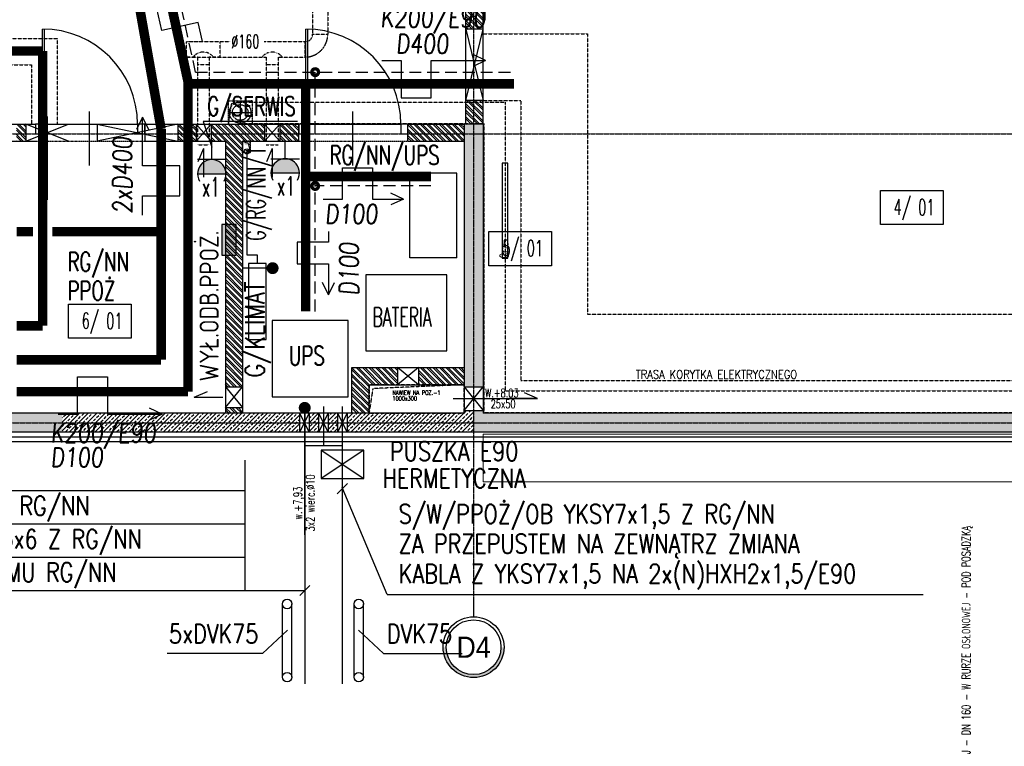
# Model space of a CAD drawing. Header units: inches. Extents: x 788 to 26783, y -4103 to 21.
# Tile 46 of 101: x 4761 to 5797, y -2041 to -1277. Entities that reach past the tile are written whole.
import ezdxf
from ezdxf.enums import TextEntityAlignment as Align

# ---------------------------------------------------------------- set-up
doc = ezdxf.new("R2010")
doc.units = ezdxf.units.IN
doc.header["$MEASUREMENT"] = 0
for name, pattern in [('CENTER', [2, 1.25, -0.25, 0.25, -0.25]), ('DASHDOT', [1, 0.5, -0.25, 0, -0.25]), ('DASHED', [0.75, 0.5, -0.25]), ('DASHED2', [0.375, 0.25, -0.125])]:
    doc.linetypes.add(name, pattern=pattern)
doc.layers.add('0-sekcje', color=1, linetype='Continuous', lineweight=18)
for name, color, linetype in [('Drz---drzwi', 5, 'Continuous'), ('E-90', 6, 'Continuous'), ('E35', 6, 'Continuous'), ('E50', 3, 'Continuous'), ('E50kor', 3, 'Continuous'), ('E90', 6, 'Continuous'), ('E_KOLIZJE', 6, 'Continuous'), ('EL-OSW', 6, 'Continuous'), ('Ins-co', 2, 'Continuous'), ('Ins-el', 232, 'Continuous'), ('Ins-el-opis', 232, 'Continuous'), ('Ins-kan-opis', 54, 'Continuous'), ('Ins-went', 141, 'Continuous'), ('Ins-wod', 4, 'Continuous'), ('Opis-pom', 6, 'Continuous'), ('Opis_pom_ramka', 6, 'Continuous'), ('Os-osie glowne', 1, 'CENTER'), ('Os-osie-opis', 2, 'Continuous'), ('Sc-beton', 7, 'Continuous'), ('Sc-beton-hatch', 86, 'Continuous'), ('Sc-cegla pustak', 42, 'Continuous'), ('Sc-cegla pustak-hatch', 8, 'Continuous'), ('Sc-izolacja term-styropian', 151, 'STYROPIAN-KA'), ('Sc-nadproza kon', 5, 'DASHED2'), ('W-otwor-strop-nad', 126, 'DASHED2'), ('W-przebicia-ściany', 223, 'Continuous')]:
    doc.layers.add(name, color=color, linetype=linetype)
doc.styles.add('dwg_opis duży', font='ARIAL.TTF', dxfattribs={"width": 0.9})
doc.styles.add('KA wymiar', font='romans.shx', dxfattribs={"width": 0.6})
doc.styles.add('ROMANS', font='romans', dxfattribs={"width": 0.85})
doc.styles.add('wymiar', font='romand.shx', dxfattribs={"width": 0.6})
doc.linetypes.add('STYROPIAN-KA', pattern='A,0.0001,-0.1,[135,ltypeshp.shx,S=0.1,R=0,X=-0.1,Y=0],0,[135,ltypeshp.shx,S=0.1,R=180,X=0.1,Y=0],-0.1', length=0.2001)
doc.linetypes.add('ZIGZAG', pattern='A,0.00254,-5.08,[131,ltypeshp.shx,S=5.08,R=0,X=-5.08,Y=0],-10.16,[131,ltypeshp.shx,S=5.08,R=180,X=5.08,Y=0],-5.08', length=20.32254)
pattern_1 = [(45, (-46844.622, 16237.085), (-4.49012806, 4.49012806), []), (45, (-46840.132, 16237.085), (-4.49012806, 4.49012806), [3.175, -1.5875])]
pattern_2 = [(135, (-46844.6223, 16237.085), (-3.36759605, -3.36759605), []), (135, (-46844.6223, 16239.33), (-3.36759605, -3.36759605), [])]

# ---------------------------------------------------------------- blocks, each defined once
blk = doc.blocks.new('_gfjkhgjhlhjk')
at = {"ltscale": 7}
for p, q in [((7.5, 10), (7.5, 110)), ((9.5, 10), (9.5, 110)), ((56.5, 23.4), (56.5, -33.6))]:
    blk.add_line(p, q, dxfattribs=at)
for points in [[(0, 0), (7.5, 0), (7.5, 10), (0, 10)], [(107.5, 0), (115, 0), (115, 10), (107.5, 10)]]:
    blk.add_lwpolyline(points, close=True, dxfattribs=at)
blk.add_lwpolyline([(5.5, 10), (107.5, 10)], dxfattribs=at)
blk.add_arc((7.5, 10), 100, 0, 90)
blk = doc.blocks.new('_opis_osi_liczbowy')
blk.add_hatch(color=256).paths.add_polyline_path([(32, 32), (32, 28.8, -1), (32, -28.8), (32, -32, 1)])
for radius in [32, 28.8]:
    blk.add_circle((32, 0), radius)
at = {"style": 'dwg_opis duży', "width": 0.9}
blk.add_attdef('AXNAMEH', text='', height=22.4, rotation=90, dxfattribs=at).set_placement((32, 0), align=Align.MIDDLE_CENTER)
blk = doc.blocks.new('_GFKJGKJ')
at = {"linetype": 'DASHED', "ltscale": 0.3}
for p, q in [((0, 11.3), (0, -11.2)), ((-11.2, 0), (11.3, 0))]:
    blk.add_line(p, q, dxfattribs=at)
for radius in [11.3, 8.25]:
    blk.add_circle((0, 0), radius, dxfattribs=at)
blk = doc.blocks.new('_opis_pom_metka')
at = {"layer": 'Opis_pom_ramka'}
blk.add_lwpolyline([(-33.1, 0), (32.9, 0), (32.9, -36), (-33.1, -36)], close=True, dxfattribs=at)
at = {"style": 'KA wymiar', "width": 0.6}
blk.add_attdef('KO/', text='', height=16.8, dxfattribs=at).set_placement((3.5, -25.9), align=Align.RIGHT)
blk.add_attdef('NR', (3.8, -26.2), '', height=16.8, dxfattribs=at)
blk = doc.blocks.new('_vxkdjhgkljhkgjhk')
for q in [(14, 6), (30.2, 0)]:
    blk.add_line((0, 0), q)
blk = doc.blocks.new('G1')
at = {"layer": 'E35'}
blk.add_hatch(color=256, dxfattribs=at).paths.add_polyline_path([(10, 22.85), (-10, 22.85, 1)])
for p, q in [((-10, 22.85), (10, 22.85)), ((10, 12.85), (-10, 12.85))]:
    blk.add_line(p, q, dxfattribs=at)
blk.add_arc((0, 22.85), 10, 150, 30, dxfattribs=at)
at = {"layer": 'E50'}
blk.add_line((0, 12.85), (0, 0), dxfattribs=at)

msp = doc.modelspace()

# ---------------------------------------------------------------- hatches: boundary and pattern name
at = {"layer": 'E35'}
h = msp.add_hatch(color=256, dxfattribs=at)
edge = h.paths.add_edge_path()
edge.add_line((4978.5, -1439.1), (4948.5, -1439.1))
edge.add_ellipse((4963.5, -1439.1), major_axis=(10.6, 10.6), ratio=1, start_angle=-45, end_angle=135, ccw=False)
at = {"layer": 'E50'}
msp.add_hatch(color=256, dxfattribs=at).paths.add_polyline_path([(4989, -1492.4), (4974, -1492.4), (4974, -1524.4), (4989, -1524.4)])
at = {"layer": 'Ins-went'}
h = msp.add_hatch(color=256, dxfattribs=at)
h.paths.add_polyline_path([(5002.9, -1406.4, 1), (4997.7, -1406.4, 1)])
h.paths.add_polyline_path([(4997.7, -1415.4, 1), (5002.9, -1415.4, 1)])
at = {"layer": 'Sc-beton-hatch'}
h = msp.add_hatch(dxfattribs=at)
h.set_pattern_fill('ANSI33', color=256, style=0)
h.set_pattern_definition(pattern_1)
h.paths.add_polyline_path([(4098.9, -1396.8), (4088.9, -1396.8), (4088.9, -1461.5), (4098.9, -1464.3), (4098.9, -1462.8)])
h.paths.add_polyline_path([(4088.9, -1396.8), (4078.9, -1396.8), (4078.9, -1458.6), (4088.9, -1461.5)])
h.paths.add_polyline_path([(4088.9, -1461.5), (4078.9, -1458.6), (4078.9, -1507.2), (4088.9, -1507.2)])
h.paths.add_polyline_path([(4098.9, -1464.3), (4088.9, -1461.5), (4088.9, -1507.2), (4098.9, -1507.2)])
h.paths.add_polyline_path([(4098.9, -1507.2), (4088.9, -1507.2), (4088.9, -1578.3), (4098.9, -1578.3)])
h.paths.add_polyline_path([(4088.9, -1507.2), (4078.9, -1507.2), (4078.9, -1578.3), (4088.9, -1578.3)])
h.paths.add_polyline_path([(4088.9, -1578.3), (4078.9, -1578.3), (4078.9, -1700.8), (4088.9, -1700.8)])
h.paths.add_polyline_path([(4098.9, -1578.3), (4088.9, -1578.3), (4088.9, -1700.8), (4242.9, -1700.8), (4242.9, -1690.8), (4098.9, -1690.8)])
h.paths.add_polyline_path([(4088.9, -1700.8), (4078.9, -1700.8), (4078.9, -1710.8), (4088.9, -1710.8)])
h.paths.add_polyline_path([(4242.9, -1700.8), (4088.9, -1700.8), (4088.9, -1710.8), (4242.9, -1710.8)])
h.paths.add_polyline_path([(4263.9, -1700.8), (4253.9, -1700.8), (4253.9, -1710.8), (4263.9, -1710.8)])
h.paths.add_polyline_path([(4263.9, -1690.8), (4253.9, -1690.8), (4253.9, -1700.8), (4263.9, -1700.8)])
h.paths.add_polyline_path([(4292.9, -1690.8), (4274.9, -1690.8), (4274.9, -1700.8), (4292.9, -1700.8)])
h.paths.add_polyline_path([(4292.9, -1700.8), (4274.9, -1700.8), (4274.9, -1710.8), (4292.9, -1710.8)])
h.paths.add_polyline_path([(4313.9, -1700.8), (4303.9, -1700.8), (4303.9, -1710.8), (4313.9, -1710.8)])
h.paths.add_polyline_path([(4313.9, -1690.8), (4303.9, -1690.8), (4303.9, -1700.8), (4313.9, -1700.8)])
h.paths.add_polyline_path([(4367.7, -1690.8), (4324.9, -1690.8), (4324.9, -1700.8), (4367.7, -1700.8)])
h.paths.add_polyline_path([(4367.7, -1700.8), (4324.9, -1700.8), (4324.9, -1710.8), (4367.7, -1710.8)])
h.paths.add_polyline_path([(4423.9, -1700.8), (4367.7, -1700.8), (4367.7, -1710.8), (4423.9, -1710.8)])
h.paths.add_polyline_path([(4423.9, -1690.8), (4367.7, -1690.8), (4367.7, -1700.8), (4423.9, -1700.8)])
h.paths.add_polyline_path([(4692.9, -1396.8), (4644.4, -1396.8), (4644.4, -1406.8), (4682.9, -1406.8), (4682.9, -1598.8), (4682.9, -1690.8), (4488.9, -1690.8), (4488.9, -1682.8), (4468.9, -1682.8), (4468.9, -1690.8), (4423.9, -1690.8), (4423.9, -1700.8), (4692.9, -1700.8)])
h.paths.add_polyline_path([(4692.9, -1700.8), (4423.9, -1700.8), (4423.9, -1710.8), (4692.9, -1710.8)])
h.paths.add_polyline_path([(4530.4, -1396.8), (4468.9, -1396.8), (4468.9, -1493.3), (4488.9, -1493.3), (4488.9, -1406.8), (4530.4, -1406.8)], flags=17)
h.paths.add_polyline_path([(4530.4, -1386.8), (4468.9, -1386.8), (4468.9, -1396.8), (4530.4, -1396.8)])
h.paths.add_polyline_path([(4488.9, -1493.3), (4468.9, -1493.3), (4468.9, -1509.8), (4468.9, -1622.8), (4488.3, -1622.8), (4488.9, -1622.8)], flags=17)
h.paths.add_polyline_path([(4702.9, -1396.8), (4692.9, -1396.8), (4692.9, -1700.8), (4806.2, -1700.8), (4806.2, -1690.8), (4702.9, -1690.8)])
h.paths.add_polyline_path([(4702.9, -1386.8), (4692.9, -1386.8), (4692.9, -1396.8), (4702.9, -1396.8)])
h.paths.add_polyline_path([(4692.9, -1386.8), (4644.4, -1386.8), (4644.4, -1396.8), (4692.9, -1396.8)])
h.paths.add_polyline_path([(4806.2, -1700.8), (4692.9, -1700.8), (4692.9, -1710.8), (4806.2, -1710.8)])
h.paths.add_polyline_path([(4684.5, -1534.6), (4701.4, -1534.6), (4701.4, -1551.9), (4684.5, -1551.9)], flags=9)
h.paths.add_polyline_path([(4577.1, -1709.3), (4577.1, -1692.4), (4594.4, -1692.4), (4594.4, -1709.3)], flags=9)
h.paths.add_polyline_path([(4684.5, -1663.2), (4701.4, -1663.2), (4701.4, -1680.4), (4684.5, -1680.4)], flags=9)
h.paths.add_polyline_path([(4470.5, -1534.6), (4487.4, -1534.6), (4487.4, -1551.9), (4470.5, -1551.9)], flags=24)
h = msp.add_hatch(dxfattribs=at)
h.set_pattern_fill('ANSI33', color=256, style=0)
h.set_pattern_definition(pattern_1)
h.paths.add_polyline_path([(5501, -1700.8), (5238.9, -1700.8), (5238.9, -1710.8), (5501, -1710.8)])
h.paths.add_polyline_path([(5501, -1690.8), (5248.9, -1690.8), (5248.9, -1687.8), (5238.9, -1687.8), (5238.9, -1700.8), (5501, -1700.8)])
h.paths.add_polyline_path([(5248.9, -1396.8), (5238.9, -1396.8), (5238.9, -1662.8), (5248.9, -1662.8)])
h.paths.add_polyline_path([(5238.9, -1396.8), (5228.9, -1396.8), (5228.9, -1662.8), (5238.9, -1662.8)])
h.paths.add_polyline_path([(5248.9, -1386.8), (5238.9, -1386.8), (5238.9, -1396.8), (5248.9, -1396.8)])
h.paths.add_polyline_path([(5238.9, -1386.8), (5228.9, -1386.8), (5228.9, -1396.8), (5238.9, -1396.8)])
h.paths.add_polyline_path([(5769.9, -1700.8), (5501, -1700.8), (5501, -1710.8), (5769.9, -1710.8)])
h.paths.add_polyline_path([(5769.9, -1690.8), (5501, -1690.8), (5501, -1700.8), (5769.9, -1700.8)])
h.paths.add_polyline_path([(6053.9, -1700.8), (5769.9, -1700.8), (5769.9, -1710.8), (6053.9, -1710.8)])
h.paths.add_polyline_path([(6053.9, -1690.8), (5769.9, -1690.8), (5769.9, -1700.8), (6053.9, -1700.8)])
h.paths.add_polyline_path([(6372.9, -1700.8), (6053.9, -1700.8), (6053.9, -1710.8), (6372.9, -1710.8)])
h.paths.add_polyline_path([(6372.9, -1690.8), (6053.9, -1690.8), (6053.9, -1700.8), (6372.9, -1700.8)])
h = msp.add_hatch(dxfattribs=at)
h.set_pattern_fill('ANSI33', color=256, style=0)
h.set_pattern_definition(pattern_1)
h.paths.add_polyline_path([(5055.9, -1710.8), (5055.9, -1700.8), (4806.2, -1700.8), (4806.2, -1710.8)])
h.paths.add_polyline_path([(4806.2, -1690.8), (4806.2, -1700.8), (5055.9, -1700.8), (5055.9, -1690.8)])
h.paths.add_polyline_path([(5075.9, -1710.8), (5075.9, -1700.8), (5065.9, -1700.8), (5065.9, -1710.8)])
h.paths.add_polyline_path([(5065.9, -1700.8), (5075.9, -1700.8), (5075.9, -1690.8), (5065.9, -1690.8)])
h.paths.add_polyline_path([(5085.9, -1700.8), (5095.9, -1700.8), (5095.9, -1690.8), (5085.9, -1690.8)])
h.paths.add_polyline_path([(5085.9, -1710.8), (5095.9, -1710.8), (5095.9, -1700.8), (5085.9, -1700.8)])
h.paths.add_polyline_path([(5238.9, -1710.8), (5238.9, -1700.8), (5105.9, -1700.8), (5105.9, -1710.8)])
h.paths.add_polyline_path([(5238.9, -1700.8), (5238.9, -1687.8), (5228.9, -1687.8), (5228.9, -1690.8), (5128.9, -1690.8), (5105.9, -1690.8), (5105.9, -1700.8)])
at = {"layer": 'Sc-cegla pustak-hatch'}
h = msp.add_hatch(dxfattribs=at)
h.set_pattern_fill('ANSI32', color=256, scale=0.5, angle=90, style=0)
h.set_pattern_definition(pattern_2)
h.paths.add_polyline_path([(5248.9, -1166.8), (5238.9, -1166.8), (5238.9, -1175), (5248.9, -1175)])
h.paths.add_polyline_path([(5238.9, -1166.8), (5230.9, -1166.8), (5230.9, -1175), (5238.9, -1175)])
h.paths.add_polyline_path([(5238.9, -1175), (5230.9, -1175), (5230.9, -1185.1), (5238.9, -1185.1)])
h.paths.add_polyline_path([(5248.9, -1175), (5238.9, -1175), (5238.9, -1185.1), (5248.9, -1185.1)])
h.paths.add_polyline_path([(5248.9, -1185.1), (5238.9, -1185.1), (5238.9, -1189.5), (5248.9, -1189.5)])
h.paths.add_polyline_path([(5238.9, -1185.1), (5230.9, -1185.1), (5230.9, -1189.5), (5238.9, -1189.5)])
h.paths.add_polyline_path([(5238.9, -1189.5), (5230.9, -1189.5), (5230.9, -1220.8), (5238.9, -1220.8)])
h.paths.add_polyline_path([(5248.9, -1189.5), (5238.9, -1189.5), (5238.9, -1220.8), (5248.9, -1220.8)])
h.paths.add_polyline_path([(5248.9, -1220.8), (5238.9, -1220.8), (5238.9, -1230.9), (5248.9, -1230.9)])
h.paths.add_polyline_path([(5238.9, -1220.8), (5230.9, -1220.8), (5230.9, -1230.9), (5238.9, -1230.9)])
h.paths.add_polyline_path([(5238.9, -1230.9), (5230.9, -1230.9), (5230.9, -1286.8), (5238.9, -1286.8)])
h.paths.add_polyline_path([(5248.9, -1230.9), (5238.9, -1230.9), (5238.9, -1286.8), (5248.9, -1286.8)])
h.paths.add_polyline_path([(5248.9, -1363.6), (5238.9, -1363.6), (5238.9, -1386.1), (5248.9, -1386.1)])
h.paths.add_polyline_path([(5238.9, -1363.6), (5230.9, -1363.6), (5230.9, -1386.1), (5238.9, -1386.1)])
h.paths.add_polyline_path([(5238.9, -1361.8), (5230.9, -1361.8), (5230.9, -1363.6), (5238.9, -1363.6)])
h.paths.add_polyline_path([(5248.9, -1361.8), (5238.9, -1361.8), (5238.9, -1363.6), (5248.9, -1363.6)])
h.paths.add_polyline_path([(5248.9, -1386.1), (5238.9, -1386.1), (5238.9, -1386.8), (5248.9, -1386.8)])
h.paths.add_polyline_path([(5238.9, -1386.1), (5230.9, -1386.1), (5230.9, -1386.8), (5238.9, -1386.8)])
h.paths.add_polyline_path([(5232, -1189.3), (5247.9, -1189.3), (5247.9, -1206.5), (5232, -1206.5)], flags=9)
h = msp.add_hatch(dxfattribs=at)
h.set_pattern_fill('ANSI32', color=256, scale=0.5, angle=90, style=0)
h.set_pattern_definition(pattern_2)
h.paths.add_polyline_path([(4757.9, -1396.8), (4757.9, -1404.8), (4767.9, -1404.8), (4767.9, -1396.8)])
h.paths.add_polyline_path([(4767.9, -1396.8), (4767.9, -1386.8), (4757.9, -1386.8), (4757.9, -1396.8)])
h.paths.add_polyline_path([(4702.9, -1396.8), (4712.9, -1396.8), (4712.9, -1386.8), (4702.9, -1386.8)])
h.paths.add_polyline_path([(4702.9, -1404.8), (4712.9, -1404.8), (4712.9, -1396.8), (4702.9, -1396.8)])
h = msp.add_hatch(dxfattribs=at)
h.set_pattern_fill('ANSI32', color=256, scale=0.5, angle=90, style=0)
h.set_pattern_definition(pattern_2)
h.paths.add_polyline_path([(5054.9, -1396.8), (5034.9, -1396.8), (5034.9, -1404.8), (5054.9, -1404.8)])
h.paths.add_polyline_path([(5054.9, -1386.8), (5034.9, -1386.8), (5034.9, -1396.8), (5054.9, -1396.8)])
h.paths.add_polyline_path([(5018.9, -1386.8), (5005.9, -1386.8), (5005.9, -1387.3), (4980.9, -1387.3), (4980.9, -1386.8), (4962.9, -1386.8), (4962.9, -1396.8), (5018.9, -1396.8)])
h.paths.add_polyline_path([(5018.9, -1396.8), (4962.9, -1396.8), (4962.9, -1404.8), (4977.9, -1404.8), (4977.9, -1662.8), (4995.9, -1662.8), (4995.9, -1404.8), (5003.9, -1404.8), (5018.9, -1404.8)])
h.paths.add_polyline_path([(4946.9, -1396.8), (4927.9, -1396.8), (4927.9, -1404.8), (4946.9, -1404.8)])
h.paths.add_polyline_path([(4946.9, -1386.8), (4927.9, -1386.8), (4927.9, -1396.8), (4946.9, -1396.8)])
h.paths.add_polyline_path([(4995.9, -1684.8), (4977.9, -1684.8), (4977.9, -1690.8), (4995.9, -1690.8)])
h.paths.add_polyline_path([(4979, -1534.6), (4994.9, -1534.6), (4994.9, -1551.9), (4979, -1551.9)], flags=24)
h = msp.add_hatch(dxfattribs=at)
h.set_pattern_fill('ANSI32', color=256, scale=0.5, angle=90, style=0)
h.set_pattern_definition(pattern_2)
h.paths.add_polyline_path([(5169.9, -1396.8), (5169.9, -1404.8), (5228.9, -1404.8), (5228.9, -1396.8)])
h.paths.add_polyline_path([(5228.9, -1396.8), (5228.9, -1386.8), (5169.9, -1386.8), (5169.9, -1396.8)])
h = msp.add_hatch(dxfattribs=at)
h.set_pattern_fill('ANSI32', color=256, scale=0.5, angle=90, style=0)
h.set_pattern_definition(pattern_2)
h.paths.add_polyline_path([(5180.9, -1642.8), (5180.9, -1660.8), (5228.9, -1660.8), (5228.9, -1642.8)])
h.paths.add_polyline_path([(5158.9, -1642.8), (5130.9, -1642.8), (5131, -1660.8), (5158.9, -1660.8)])
h.paths.add_polyline_path([(5110.9, -1690.8), (5128.9, -1690.8), (5128.9, -1660.8), (5131, -1660.8), (5130.9, -1642.8), (5110.9, -1642.8)])
h.paths.add_polyline_path([(5133.4, -1661.7), (5133.4, -1645.7), (5150.6, -1645.7), (5150.6, -1661.7)], flags=9)
h.paths.add_polyline_path([(5096.9, -1663.2), (5112.8, -1663.2), (5112.8, -1680.4), (5096.9, -1680.4)], flags=9)
h.paths.add_polyline_path([(5115, -1663.2), (5130.9, -1663.2), (5130.9, -1680.4), (5115, -1680.4)], flags=24)

# ---------------------------------------------------------------- linework, layer by layer
at = {"layer": '0-sekcje'}
msp.add_lwpolyline([(5248.9, -1762.8), (5248.9, -1762.8), (5248.9, -1762.8), (6063.9, -1762.8), (6063.9, -1712.8), (5248.9, -1712.8), (5248.9, -1762.8)], dxfattribs=at)
at = {"layer": 'E35', "linetype": 'DASHED2'}
for p, q in [((4247.5, -1296.9), (4800.9, -1296.9)), ((4800.9, -1296.9), (4800.9, -1386.8)), ((4277.4, -1324.4), (4773.9, -1324.4)), ((4773.9, -1324.4), (4773.9, -1386.8))]:
    msp.add_line(p, q, dxfattribs=at)
at = {"layer": 'E35', "ltscale": 15}
for p, q in [((5251.6, -1319.7), (5238.5, -1313.5)), ((5251.6, -1319.7), (5238.5, -1326)), ((4890.5, -1379.3), (4884.3, -1392.5)), ((4890.5, -1379.3), (4896.8, -1392.5)), ((5165.1, -1465.5), (5151.9, -1459.2)), ((5165.1, -1465.5), (5151.9, -1471.7)), ((5086.3, -1566.3), (5080, -1553.2)), ((5086.3, -1566.3), (5092.5, -1553.2)), ((4911.2, -1691.7), (4898.1, -1685.5)), ((4911.2, -1691.7), (4898.1, -1698))]:
    msp.add_line(p, q, dxfattribs=at)
at = {"layer": 'E35'}
for p, q in [((5053.6, -1383.9), (4954.4, -1383.9)), ((4954.4, -1383.9), (4963.5, -1411.1)), ((4978.5, -1424.1), (4948.5, -1424.1)), ((4948.5, -1439.1), (4978.5, -1439.1)), ((5078.4, -1729.4), (5123.4, -1759.4)), ((5123.4, -1729.4), (5078.4, -1759.4)), ((5095.5, -1775.3), (5106.1, -1764.6)), ((5056, -1882.4), (5066.6, -1871.8)), ((5043, -1918.9), (5016.9, -1943.4)), ((5117.9, -1918.9), (5144, -1943.4)), ((5016.9, -1943.4), (4916.4, -1943.4)), ((5144, -1943.4), (5226.8, -1943.4))]:
    msp.add_line(p, q, dxfattribs=at)
at = {"layer": 'E35', "linetype": 'Continuous', "lineweight": -2}
for p, q in [((5171.7, -1527.3), (5171.7, -1438.3)), ((5221.4, -1438.3), (5171.7, -1438.3)), ((5221.4, -1527.3), (5221.4, -1438.3)), ((5221.4, -1527.3), (5171.7, -1527.3))]:
    msp.add_line(p, q, dxfattribs=at)
at = {"layer": 'E35', "linetype": 'Continuous'}
for p, q in [((4998.1, -1740), (4998.1, -1877.1)), ((5148.1, -1881.2), (5100.8, -1768.8)), ((4530.5, -1772.1), (4998.1, -1772.1)), ((4530.5, -1807.1), (4998.1, -1807.1)), ((4530.5, -1842.1), (4998.1, -1842.1)), ((4530.5, -1877.1), (4998.1, -1877.1)), ((4998.1, -1877.1), (5061.3, -1877.1)), ((5148.1, -1881.2), (5711.7, -1881.2))]:
    msp.add_line(p, q, dxfattribs=at)
at = {"layer": 'E35', "ltscale": 15}
for points in [[(4953.6, -1299.9), (4949.3, -1280), (4910.8, -1288.4), (4904, -1257.6), (4942.5, -1249.1), (4930.3, -1193.1)], [(5142.3, -1319.7), (5162.6, -1319.7), (5162.6, -1359.1), (5194.2, -1359.1), (5194.2, -1319.7), (5251.6, -1319.7)], [(4890.5, -1482.6), (4890.5, -1462.3), (4929.9, -1462.3), (4929.9, -1430.7), (4890.5, -1430.7), (4890.5, -1379.3)], [(5080.6, -1465.5), (5100.9, -1465.5), (5100.9, -1432.6), (5132.5, -1432.6), (5132.5, -1465.5), (5165.1, -1465.5)], [(5086.3, -1499.8), (5086.3, -1510.8), (5053.4, -1510.8), (5053.4, -1533.8), (5086.3, -1533.8), (5086.3, -1566.3)], [(4801.9, -1691.7), (4822.2, -1691.7), (4822.2, -1652.3), (4853.8, -1652.3), (4853.8, -1691.7), (4911.2, -1691.7)]]:
    msp.add_lwpolyline(points, dxfattribs=at)
at = {"layer": 'E35', "linetype": 'Continuous', "lineweight": -2}
for points in [[(5125.6, -1625.2), (5210.9, -1625.2), (5210.9, -1545.2), (5125.6, -1545.2)], [(5027.1, -1673.4), (5107.1, -1673.4), (5107.1, -1593.4), (5027.1, -1593.4)]]:
    msp.add_lwpolyline(points, close=True, dxfattribs=at)
at = {"layer": 'E35', "ltscale": 0.2}
msp.add_lwpolyline([(5123.4, -1729.4), (5078.4, -1729.4), (5078.4, -1759.4), (5123.4, -1759.4)], close=True, dxfattribs=at)
at = {"layer": 'E35'}
msp.add_arc((4963.5, -1439.1), 15, 330, 210, dxfattribs=at)
at = {"layer": 'E50'}
for p, q in [((4963.5, -1424.1), (4963.5, -1404.8)), ((5027.4, -1538.2), (4995.9, -1538.2)), ((5061.3, -1685.1), (5061.3, -1975.3)), ((5100.8, -1685.1), (5100.8, -1975.3))]:
    msp.add_line(p, q, dxfattribs=at)
msp.add_lwpolyline([(4974, -1492.4), (4974, -1524.4), (4989, -1524.4), (4989, -1492.4)], close=True, dxfattribs=at)
at = {"layer": 'E50', "const_width": 6.25}
for points in [[(5024.3, -1538.2, -1), (5030.6, -1538.2, -1)], [(5058.1, -1685.1, -1), (5064.4, -1685.1, -1)]]:
    msp.add_lwpolyline(points, format="xyb", close=True, dxfattribs=at)
at = {"layer": 'E50kor', "linetype": 'DASHED2', "ltscale": 50}
for p, q in [((4946.4, -1332.1), (4918.6, -1204.9)), ((4946.4, -1332.1), (5281.5, -1332.1)), ((5072.3, -1583.6), (5072.3, -1332.1)), ((5194.1, -1451.8), (5072.3, -1451.8))]:
    msp.add_line(p, q, dxfattribs=at)
at = {"layer": 'E50kor', "linetype": 'Continuous', "const_width": 10}
for points in [[(4910.2, -1392), (4871.1, -1171.2)], [(4938.5, -1342.1), (4908.6, -1204.9)], [(4263.6, -1309.8), (4785.6, -1309.8)], [(4785.6, -1598.8), (4785.6, -1309.8)], [(4938.5, -1494.5), (4938.5, -1342.1)], [(4938.5, -1344.3), (5281.5, -1344.3)], [(5062.3, -1583.6), (5062.3, -1342.1)], [(4910.2, -1634.5), (4910.2, -1392)], [(5194.1, -1441.8), (5062.3, -1441.8)], [(4938.5, -1668.1), (4938.5, -1494.5)], [(4775.4, -1499.9), (4758.3, -1499.9)], [(4910.2, -1499.9), (4795.7, -1499.9)], [(4785.6, -1598.8), (4758.3, -1598.8)], [(4910.2, -1634.5), (4758.3, -1634.5)], [(4758.3, -1668.1), (4938.5, -1668.1)]]:
    msp.add_lwpolyline(points, dxfattribs=at)
at = {"layer": 'E50kor', "linetype": 'DASHED2', "const_width": 7}
for points in [[(5070.5, -1332.1, 1), (5074, -1332.1, 1)], [(5070.5, -1451.8, 1), (5074, -1451.8, 1)]]:
    msp.add_lwpolyline(points, format="xyb", close=True, dxfattribs=at)
at = {"layer": 'E_KOLIZJE'}
for p, q in [((5037.8, -1968.2), (5037.8, -1891.3)), ((5047.8, -1968.2), (5047.8, -1891.3)), ((5113.1, -1968.2), (5113.1, -1891.3)), ((5123.1, -1968.2), (5123.1, -1891.3))]:
    msp.add_line(p, q, dxfattribs=at)
for centre in [(5042.8, -1891.3), (5118.1, -1891.3), (5042.8, -1968.2), (5118.1, -1968.2)]:
    msp.add_circle(centre, 5, dxfattribs=at)
at = {"layer": 'Ins-co'}
msp.add_lwpolyline([(5269, -1527.8), (5275.1, -1527.8), (5275.1, -1427.8), (5269, -1427.8)], close=True, dxfattribs=at)
at = {"layer": 'Ins-el', "linetype": 'DASHED', "ltscale": 0.5}
for p, q in [((5248.9, -1291.8), (5358.7, -1291.8)), ((5358.7, -1291.8), (5358.7, -1586.4)), ((5358.7, -1586.4), (6270.6, -1586.4))]:
    msp.add_line(p, q, dxfattribs=at)
msp.add_lwpolyline([(5248.9, -1361.8), (5288.7, -1361.8), (5288.7, -1656.4), (6340.6, -1656.4), (6340.6, -1446.3)], dxfattribs=at)
at = {"layer": 'Ins-went', "linetype": 'DASHED', "ltscale": 0.5}
for p, q in [((5069.5, -1133.8), (5069.5, -1292.3)), ((5085.5, -1259.6), (5085.5, -1292.3)), ((4933.4, -1316.3), (4933.4, -1300.3)), ((4952.3, -1300.3), (4936.8, -1300.3)), ((4983, -1300.3), (4936.8, -1300.3)), ((5062.4, -1300.3), (5018.6, -1300.3)), ((4936.8, -1316.3), (5020.7, -1316.3)), ((4948.3, -1316.3), (4938.1, -1316.3)), ((4948.3, -1316.3), (4948.3, -1404.8)), ((4972.3, -1316.3), (4960.8, -1316.3)), ((4960.8, -1316.3), (4960.8, -1404.8)), ((5020.7, -1316.3), (5020.7, -1404.8)), ((5033.2, -1316.3), (5033.2, -1404.8)), ((5033.2, -1316.3), (5061.5, -1316.3))]:
    msp.add_line(p, q, dxfattribs=at)
at = {"layer": 'Ins-went'}
for p, q in [((5002.1, -1533.2), (5002.1, -1613.2)), ((5020.8, -1533.2), (5002.1, -1533.2)), ((5020.8, -1613.2), (5020.8, -1533.2)), ((5002.1, -1613.2), (5020.8, -1613.2))]:
    msp.add_line(p, q, dxfattribs=at)
at = {"layer": 'Ins-went', "linetype": 'DASHED', "ltscale": 0.5}
for points in [[(5069.5, -1292.3), (5085.5, -1292.3)], [(4936.8, -1316.3), (4936.8, -1300.3)], [(4972.3, -1316.3), (4972.3, -1300.3)], [(5061.5, -1300.3), (5061.5, -1316.3)], [(4960.8, -1324.3), (4948.3, -1324.3)], [(5033.2, -1324.3), (5020.7, -1324.3)], [(4948.3, -1408.5), (4960.8, -1408.5)], [(5020.7, -1408.5), (5033.2, -1408.5)]]:
    msp.add_lwpolyline(points, dxfattribs=at)
at = {"layer": 'Ins-went', "linetype": 'CENTER', "ltscale": 0.3}
msp.add_lwpolyline([(5011.5, -1533), (5011.5, -1524.4), (5000.8, -1524.4), (5000.8, -1416.8), (5000.8, -1416.8)], dxfattribs=at)
at = {"layer": 'Ins-went'}
msp.add_circle((5000.3, -1415.4), 2.63, dxfattribs=at)
at = {"layer": 'Ins-went', "linetype": 'DASHED', "ltscale": 0.5}
for centre, radius, start, end in [((5061.5, -1292.3), 8, 270, 0), ((5061.5, -1292.3), 24, 270, 0), ((4954.5, -1324.3), 13.3, 37.0779, 142.9221), ((5027, -1324.3), 13.3, 37.0779, 142.9221)]:
    msp.add_arc(centre, radius, start, end, dxfattribs=at)
at = {"layer": 'Ins-wod', "linetype": 'DASHED2'}
for points in [[(4993.4, -1363.6), (5272.4, -1363.6)], [(5272.4, -1667.3), (5272.4, -1363.6)], [(4993.4, -1386.1), (5249.9, -1386.1)], [(5249.9, -1689.8), (5249.9, -1386.1)], [(5272.4, -1667.3), (6354.9, -1667.3)], [(5249.9, -1689.8), (6354.9, -1689.8)]]:
    msp.add_lwpolyline(points, dxfattribs=at)
at = {"layer": 'Os-osie glowne'}
for points in [[(5238.9, -325.8), (5238.9, -1888.7)], [(3863.9, -1396.8), (6552.2, -1396.8)], [(3863.9, -1700.8), (6552.2, -1700.8)]]:
    msp.add_lwpolyline(points, dxfattribs=at)
at = {"layer": 'Os-osie-opis'}
msp.add_lwpolyline([(5238.9, -1888.7), (5238.9, -1904.7)], dxfattribs=at)
at = {"layer": 'Sc-beton'}
for p, q in [((5248.9, -1386.8), (5248.9, -1690.8)), ((6372.9, -1710.8), (4078.9, -1710.8))]:
    msp.add_line(p, q, dxfattribs=at)
for points in [[(5248.9, -1386.8), (5228.9, -1386.8)], [(5228.9, -1386.8), (5228.9, -1690.8)], [(5228.9, -1690.8), (4702.9, -1690.8)], [(6372.9, -1690.8), (5248.9, -1690.8)]]:
    msp.add_lwpolyline(points, dxfattribs=at)
at = {"layer": 'Sc-cegla pustak'}
for points in [[(5230.9, -1386.8), (5230.9, -1166.8)], [(5248.9, -1386.8), (5248.9, -1166.8)], [(4702.9, -1386.8), (4777.9, -1386.8)], [(4892.9, -1386.8), (5054.9, -1386.8)], [(4892.9, -1386.8), (4892.9, -1404.8)], [(5054.9, -1404.8), (5054.9, -1386.8)], [(5169.9, -1386.8), (5228.9, -1386.8)], [(5169.9, -1404.8), (5169.9, -1386.8)], [(4702.9, -1404.8), (4777.9, -1404.8)], [(4892.9, -1404.8), (4977.9, -1404.8)], [(4977.9, -1404.8), (4977.9, -1690.8)], [(4995.9, -1404.8), (4995.9, -1690.8)], [(4995.9, -1404.8), (5054.9, -1404.8)], [(5169.9, -1404.8), (5228.9, -1404.8)], [(5110.9, -1690.8), (5110.9, -1642.8), (5228.9, -1642.8)], [(5128.9, -1690.8), (5128.9, -1660.8), (5228.9, -1660.8)]]:
    msp.add_lwpolyline(points, dxfattribs=at)
at = {"layer": 'Sc-izolacja term-styropian', "linetype": 'ZIGZAG', "ltscale": 0.018}
msp.add_line((6372.9, -1715.8), (4073.9, -1715.8), dxfattribs=at)
at = {"layer": 'Sc-izolacja term-styropian', "linetype": 'ByBlock'}
msp.add_line((6372.9, -1720.8), (4068.9, -1720.8), dxfattribs=at)
at = {"layer": 'Sc-nadproza kon', "linetype": 'DASHDOT', "ltscale": 0.5}
for points in [[(4777.9, -1404.8), (4892.9, -1404.8)], [(5054.9, -1404.8), (5169.9, -1404.8)]]:
    msp.add_lwpolyline(points, dxfattribs=at)
at = {"layer": 'W-otwor-strop-nad', "linetype": 'DASHDOT', "ltscale": 0.5}
for points in [[(4980.9, -1362.3), (5005.9, -1362.3), (5005.9, -1387.3), (4980.9, -1387.3)], [(5005.9, -1362.3), (4983.9, -1365.3), (4980.9, -1387.3), (4980.9, -1362.3)], [(4995.9, -1416.8), (4995.9, -1404.8), (5003.9, -1404.8), (5003.9, -1416.8)], [(5003.9, -1416.8), (5003.9, -1404.8), (4995.9, -1404.8), (5001.9, -1406.8)]]:
    msp.add_lwpolyline(points, close=True, dxfattribs=at)
at = {"layer": 'W-otwor-strop-nad'}
for points in [[(5128.9, -1660.8), (5128.9, -1690.8), (5228.9, -1690.8), (5228.9, -1660.8)], [(5128.9, -1690.8), (5128.9, -1660.8), (5228.9, -1660.8), (5132.9, -1664.8)]]:
    msp.add_lwpolyline(points, close=True, dxfattribs=at)
at = {"layer": 'W-przebicia-ściany'}
for p, q in [((4790.4, -1378.6), (4790.4, -1466.3)), ((5217.3, -1675.3), (5306.3, -1675.3)), ((5100.9, -1724.5), (5100.9, -1683.6)), ((5060.9, -1724.5), (5100.9, -1724.5))]:
    msp.add_line(p, q, dxfattribs=at)
for points in [[(5248.9, -1286.8), (5230.9, -1286.8)], [(5230.9, -1361.8), (5248.9, -1286.8)], [(5230.9, -1286.8), (5248.9, -1361.8)], [(5248.9, -1361.8), (5230.9, -1361.8)], [(4767.9, -1386.8), (4767.9, -1404.8)], [(4812.9, -1404.8), (4767.9, -1386.8)], [(4767.9, -1404.8), (4812.9, -1386.8)], [(4842.9, -1386.8), (4842.9, -1404.8)], [(4842.9, -1386.8), (4927.9, -1404.8)], [(4927.9, -1386.8), (4842.9, -1404.8)], [(4927.9, -1386.8), (4927.9, -1404.8)], [(4946.9, -1386.8), (4946.9, -1404.8)], [(4962.9, -1404.8), (4946.9, -1386.8)], [(4962.9, -1386.8), (4946.9, -1404.8)], [(4962.9, -1386.8), (4962.9, -1404.8)], [(5018.9, -1386.8), (5018.9, -1404.8)], [(5034.9, -1404.8), (5018.9, -1386.8)], [(5034.9, -1386.8), (5018.9, -1404.8)], [(5034.9, -1386.8), (5034.9, -1404.8)], [(5158.9, -1642.8), (5158.9, -1660.8)], [(5180.9, -1660.8), (5158.9, -1642.8)], [(5180.9, -1642.8), (5158.9, -1660.8)], [(5180.9, -1642.8), (5180.9, -1660.8)], [(4977.9, -1662.8), (4995.9, -1662.8)], [(4977.9, -1662.8), (4995.9, -1684.8)], [(4977.9, -1684.8), (4995.9, -1662.8)], [(5228.9, -1662.8), (5248.9, -1662.8)], [(5228.9, -1662.8), (5248.9, -1687.8)], [(5228.9, -1687.8), (5248.9, -1662.8)], [(4977.9, -1684.8), (4995.9, -1684.8)], [(5060.9, -1683.6), (5060.9, -1818.5)], [(5080.9, -1683.6), (5080.9, -1724.5)], [(5228.9, -1687.8), (5248.9, -1687.8)], [(5055.9, -1690.8), (5055.9, -1710.8)], [(5065.9, -1690.8), (5055.9, -1710.8)], [(5055.9, -1690.8), (5065.9, -1710.8)], [(5065.9, -1690.8), (5065.9, -1710.8)], [(5075.9, -1690.8), (5075.9, -1710.8)], [(5085.9, -1690.8), (5075.9, -1710.8)], [(5075.9, -1690.8), (5085.9, -1710.8)], [(5085.9, -1690.8), (5085.9, -1710.8)], [(5095.9, -1690.8), (5095.9, -1710.8)], [(5105.9, -1690.8), (5095.9, -1710.8)], [(5095.9, -1690.8), (5105.9, -1710.8)], [(5105.9, -1690.8), (5105.9, -1710.8)]]:
    msp.add_lwpolyline(points, dxfattribs=at)

# ---------------------------------------------------------------- block references
at = {"layer": 'Drz---drzwi'}
for p in [(4777.9, -1396.8), (5054.9, -1396.8)]:
    msp.add_blockref('_gfjkhgjhlhjk', p, dxfattribs=at)
at = {"layer": 'E35', "xscale": 1.5, "yscale": 1.5, "zscale": 1.5, "rotation": 180}
msp.add_blockref('G1', (5040.7, -1403.9), dxfattribs=at)
at = {"layer": 'Ins-went', "xscale": -1, "rotation": 90}
for p in [(4954.9, -1412.4), (5026.9, -1412.4)]:
    msp.add_blockref('_vxkdjhgkljhkgjhk', p, dxfattribs=at)
at = {"layer": 'Ins-went'}
msp.add_blockref('_vxkdjhgkljhkgjhk', (4944.9, -1673.8), dxfattribs=at)
at = {"layer": 'Ins-went', "xscale": -1}
msp.add_blockref('_vxkdjhgkljhkgjhk', (5306.3, -1675.3), dxfattribs=at)
at = {"layer": 'Ins-wod'}
msp.add_blockref('_GFKJGKJ', (4993.4, -1374.5), dxfattribs=at)
at = {"layer": 'Opis-pom'}
ref = msp.add_blockref('_opis_pom_metka', (5699.9, -1456.4), dxfattribs=at)
ref.add_attrib('KO/', '4/', dxfattribs={"layer": '0', "height": 16.8, "style": 'KA wymiar', "width": 0.6}).set_placement((5698.9, -1482.3), align=Align.RIGHT)
ref.add_attrib('NR', '01', (5706.6, -1482.6), dxfattribs={"layer": '0', "height": 16.8, "style": 'KA wymiar', "width": 0.6})
ref = msp.add_blockref('_opis_pom_metka', (5288.1, -1499.6), dxfattribs=at)
ref.add_attrib('KO/', '5/', dxfattribs={"layer": '0', "height": 16.8, "style": 'KA wymiar', "width": 0.6}).set_placement((5287.1, -1525.4), align=Align.RIGHT)
ref.add_attrib('NR', '01', (5294.8, -1525.7), dxfattribs={"layer": '0', "height": 16.8, "style": 'KA wymiar', "width": 0.6})
ref = msp.add_blockref('_opis_pom_metka', (4845.7, -1575.9), dxfattribs=at)
ref.add_attrib('KO/', '6/', dxfattribs={"layer": '0', "height": 16.8, "style": 'KA wymiar', "width": 0.6}).set_placement((4844.7, -1601.8), align=Align.RIGHT)
ref.add_attrib('NR', '01', (4852.4, -1602.1), dxfattribs={"layer": '0', "height": 16.8, "style": 'KA wymiar', "width": 0.6})
at = {"layer": 'Os-osie-opis'}
ref = msp.add_blockref('_opis_osi_liczbowy', (5238.9, -1904.7), dxfattribs=dict(at, rotation=270))
ref.add_attrib('AXNAMEH', 'D4', dxfattribs={"layer": '0', "height": 22.4, "style": 'dwg_opis duży', "width": 0.9}).set_placement((5238.9, -1936.7), align=Align.MIDDLE_CENTER)

# ---------------------------------------------------------------- texts
at = {"layer": 'E-90', "style": 'ROMANS', "width": 0.8}
for s, p in [('PUSZKA E90', (5218.4, -1730.7)), ('HERMETYCZNA', (5218.4, -1759.2))]:
    msp.add_text(s, height=20, rotation=0, dxfattribs=at).set_placement(p, align=Align.MIDDLE)
at = {"layer": 'E35', "style": 'ROMANS'}
for s, width, p in [('G/SERWIS', 0.7, (5005.2, -1369.4)), ('x1', 0.6, (5041.6, -1451.9)), ('x1', 0.6, (4962.6, -1452.8))]:
    msp.add_text(s, height=20, dxfattribs=dict(at, width=width)).set_placement(p, align=Align.MIDDLE)
for s, width, p in [('G/RG/NN/1', 0.6, (5011.4, -1459.7)), ('G/KLIMAT', 0.8, (5010.2, -1602.8))]:
    msp.add_text(s, height=20, rotation=90, dxfattribs=dict(at, width=width)).set_placement(p, align=Align.MIDDLE)
at = {"layer": 'E35', "style": 'ROMANS', "width": 0.8}
for s, p in [('L/TZ/C-YKY4x25 Z RG/NN', (4534.7, -1798)), ('S/W/PPOŻ/OB YKSY7x1,5 Z RG/NN', (5160.1, -1806.7)), ('L/TE/NG/C-YKYżo5x6 Z RG/NN', (4534.7, -1832.9)), ('ZA PRZEPUSTEM NA ZEWNĄTRZ ZMIANA ', (5160.1, -1838)), ('FeZn25x4-DO UZIOMU RG/NN', (4534.7, -1867.9)), ('KABLA Z YKSY7x1,5 NA 2x(N)HXH2x1,5/E90', (5160.1, -1869.4))]:
    msp.add_text(s, height=20, rotation=0, dxfattribs=at).set_placement(p)
at = {"layer": 'E50', "style": 'ROMANS'}
for s, width, p in [('RG/NN/UPS', 0.7, (5087.3, -1429.3)), ('RG/NN', 0.7, (4811.6, -1541.5)), ('PPOŻ', 0.7, (4811.6, -1571.9)), ('BATERIA', 0.6, (5132.6, -1599.5)), ('UPS', 0.7, (5044.5, -1640.2))]:
    msp.add_text(s, height=20, dxfattribs=dict(at, width=width)).set_placement(p)
at = {"layer": 'E50', "style": 'ROMANS', "width": 0.8}
msp.add_text('WYŁ.ODB.PPOŻ.', height=20, rotation=90, dxfattribs=at).set_placement((4970.7, -1657.3))
at = {"layer": 'E90', "ltscale": 15, "style": 'ROMANS', "oblique": 5, "width": 0.8}
for s, p in [('K200/E90', (5140.8, -1284.9)), ('D400', (5157.1, -1312.3)), ('D100', (5082.5, -1491.3)), ('K200/E90', (4793.8, -1721.4)), ('D100', (4793.8, -1747))]:
    msp.add_text(s, height=20, dxfattribs=at).set_placement(p)
for s, p in [('2xD400', (4879.4, -1481)), ('D100', (5117.8, -1566.9))]:
    msp.add_text(s, height=20, rotation=90, dxfattribs=at).set_placement(p)
at = {"layer": 'EL-OSW', "ltscale": 2, "style": 'ROMANS', "width": 0.8}
for s, rotation, p in [('5xDVK75', 0.0013, (4918.5, -1932.6)), ('DVK75', 359.9987, (5147.7, -1932.6))]:
    msp.add_text(s, height=20, rotation=rotation, dxfattribs=at).set_placement(p)
at = {"layer": 'Ins-co', "style": 'ROMANS', "width": 0.7}
msp.add_text('Grz.', height=9, rotation=90, dxfattribs=at).set_placement((5275.6, -1527.9, 0))
at = {"layer": 'Ins-el-opis', "insert": (5409.5, -1649.9), "char_height": 9, "width": 413.262, "attachment_point": 4, "line_spacing_factor": 0.333333, "style": 'ROMANS'}
msp.add_mtext('TRASA KORYTKA ELEKTRYCZNEGO', dxfattribs=at)
at = {"layer": 'Ins-kan-opis', "linetype": 'DASHED', "ltscale": 0.5, "style": 'ROMANS', "width": 0.7}
msp.add_text('PRZEWÓD KANALIZACJI SANITARNEJ - DN 160 - W RURZE OSŁONOWEJ - POD POSADZKĄ', height=9, rotation=90, dxfattribs=at).set_placement((5761.5, -2192.7, -68.2))
at = {"layer": 'Ins-went', "style": 'wymiar', "width": 0.6}
msp.add_text('%%c160', height=14.31, rotation=359.9414, dxfattribs=at).set_placement((4984.1, -1307, 0))
at = {"layer": 'Ins-went', "linetype": 'ByBlock', "ltscale": 0.5, "style": 'ROMANS', "width": 0.7}
for s, p in [(' NAWIEW NA POZ.-1', (5150.9, -1671.4, 0)), ('1000x300', (5153.5, -1677.4, 0))]:
    msp.add_text(s, height=4.5, dxfattribs=at).set_placement(p)
at = {"layer": 'W-przebicia-ściany', "style": 'ROMANS', "width": 0.7}
for s, p in [('W.+8.03', (5251.1, -1674)), ('25x50', (5256.9, -1685.4))]:
    msp.add_text(s, height=9, dxfattribs=at).set_placement(p)
for s, p in [('3x2 wierc.%%C10', (5071.7, -1815, 0)), ('w.+7,93', (5058.4, -1802.6, 0))]:
    msp.add_text(s, height=9, rotation=90, dxfattribs=at).set_placement(p)

doc.saveas('drawing.dxf')
